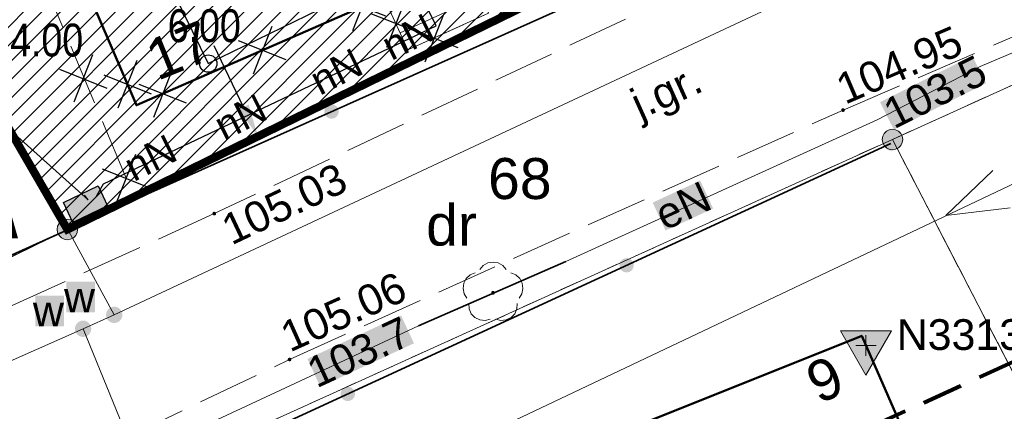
# Model space of a CAD drawing. Extents: x 6414462 to 20492237, y 5756825 to 17376351.
# Tile 108 of 127: x 6498254 to 6498278, y 5809719 to 5809728. Entities that reach past the tile are written whole.
import ezdxf
from ezdxf.enums import TextEntityAlignment as Align

# ---------------------------------------------------------------- set-up
doc = ezdxf.new("R2010")
doc.units = 0
for name, pattern in [('0', [0]), ('2324-2024 mdcp$0$PRZER1-1', [1, 0.5, -0.5]), ('2324-2024 mdcp$0$PRZER2-1', [1.5, 1, -0.5]), ('2324-2024 mdcp$0$PRZER3-1', [2, 1.5, -0.5]), ('Lipnica teren 1$0$ACAD_ISO04W100', [30, 24, -3, 0, -3]), ('Lipnica teren 1$0$HIDDEN2', [0.1875, 0.125, -0.0625])]:
    doc.linetypes.add(name, pattern=pattern)
for name, color, linetype, lineweight, true_color in [('1_ks', 7, 'Continuous', 30, 0x7f3f00), ('2324-2024 mdcp$0$GESUZY', 7, 'Continuous', 18, 0x008000), ('2324-2024 mdcp$0$GESUZY_O', 7, 'Continuous', 18, 0x008000), ('2324-2024 mdcp$0$GSPRDL', 7, 'Continuous', 18, 0x008000), ('2324-2024 mdcp$0$GULEPR', 1, 'Continuous', 18, 0xff0000), ('2324-2024 mdcp$0$GULEPR_O', 1, 'Continuous', 18, 0xff0000), ('2324-2024 mdcp$0$GULWPR', 5, 'Continuous', 18, 0x0000ff), ('2324-2024 mdcp$0$GUPWZA', 5, 'Continuous', 18, 0x0000ff), ('2324-2024 mdcp$0$GUPWZA_O', 5, 'Continuous', 18, 0x0000ff)]:
    doc.layers.add(name, color=color, linetype=linetype, lineweight=lineweight, true_color=true_color)
for name, color, linetype, lineweight in [('2324-2024 mdcp$0$GEPADR_O', 7, 'Continuous', 18), ('2324-2024 mdcp$0$GEPPGD', 7, 'Continuous', 18), ('2324-2024 mdcp$0$GESBZO', 7, 'Continuous', 50), ('2324-2024 mdcp$0$GESDZI', 7, 'Continuous', 18), ('2324-2024 mdcp$0$GESDZI_O', 7, 'Continuous', 18), ('2324-2024 mdcp$0$GESSCH', 7, 'Continuous', 18), ('2324-2024 mdcp$0$GSLKOG', 7, 'Continuous', 35), ('2324-2024 mdcp$0$GSPSSH', 7, 'Continuous', 18), ('2324-2024 mdcp$0$GSPSSH_O', 7, 'Continuous', 18), ('2324-2024 mdcp$0$GSPWPS', 7, 'Continuous', 13), ('2324-2024 mdcp$0$GSPWPS_O', 7, 'Continuous', 13), ('2324-2024 mdcp$0$GSSKOA', 7, 'Continuous', 18), ('2324-2024 mdcp$0$GSSKOA_O', 7, 'Continuous', 18), ('2324-2024 mdcp$0$GSSOTW', 7, 'Continuous', 18), ('2324-2024 mdcp$0$GULLOB', 7, 'Continuous', 35), ('2324-2024 mdcp$0$GUPPRZ_O', 7, 'Continuous', 18), ('2324-2024 mdcp$0$zasięg aktualizacji', 230, '2324-2024 mdcp$0$PRZER2-1', 100), ('ELEKTR_NISKIE', 1, 'LINIA_NN', 30)]:
    doc.layers.add(name, color=color, linetype=linetype, lineweight=lineweight)
for name, color, linetype in [('ELK-OSW', 1, 'Continuous'), ('Legenda', 7, 'Continuous'), ('Lipnica hatch 1$0$_HELP', 21, 'Continuous'), ('Lipnica teren 1$0$demontaże', 10, 'Continuous'), ('OSWIETLENIE_OPISY', 5, 'Continuous')]:
    doc.layers.add(name, color=color, linetype=linetype)
doc.layers.add('Lipnica hatch 1$0$GPP_ZIELEŃ', color=7, linetype='Continuous', true_color=0x7f7f3f)
doc.layers.add('Lipnica teren 1$0$GRANICA', color=1, linetype='Lipnica teren 1$0$ACAD_ISO04W100', true_color=0xff0000)
doc.styles.add('2324-2024 mdcp$0$Arial', font='arial.ttf')
doc.styles.add('Lipnica teren 1$0$Arial Narrow', font='txt')
doc.styles.add('Lipnica teren 1$0$WYMIARY', font='swisscl.ttf')
doc.styles.add('ST_ARIAL', font='arial.ttf', dxfattribs={"height": 23})
doc.styles.get("Standard").update_dxf_attribs({"font": 'arial.ttf'})
doc.linetypes.add('LINIA_NN', pattern='A,12.7,-5.08,["nn",Standard,S=2.54,R=0,X=-2.54,Y=-1.27],-6.35', length=24.13)
doc.dimstyles.new('Lipnica teren 1$0$Standard', dxfattribs={"dimtxt": 0.8, "dimasz": 0.8, "dimexe": 0.18, "dimexo": 0.0625, "dimgap": 0.09, "dimtad": 0, "dimtih": 1, "dimtoh": 1, "dimzin": 0, "dimdsep": 46, "dimtxsty": 'Lipnica teren 1$0$Arial Narrow', "dimcen": 0.8, "dimadec": 0, "dimazin": 0, "dimtfac": 1, "dimtofl": 0, "dimtmove": 0, "dimatfit": 3, "dimfxl": 1, "dimtolj": 1, "dimtzin": 0, "dimarcsym": 0})

# ---------------------------------------------------------------- blocks, each defined once
blk = doc.blocks.new('*D481')
at = {"color": 0, "lineweight": -2, "transparency": 16777216}
for p, q in [((6498255.849, 5809730.094), (6498256.615, 5809728.525)), ((6498257.255, 5809729.038), (6498257.974, 5809729.389)), ((6498252.254, 5809728.339), (6498253.02, 5809726.77)), ((6498252.222, 5809726.581), (6498251.503, 5809726.23))]:
    blk.add_line(p, q, dxfattribs=at)
at = {"color": 0, "transparency": 16777216}
for points in [[(6498257.196, 5809729.158), (6498257.313, 5809728.918), (6498256.536, 5809728.687)], [(6498252.164, 5809726.701), (6498252.281, 5809726.461), (6498252.941, 5809726.932)]]:
    blk.add_solid(points, dxfattribs=at)
at = {"layer": 'Defpoints', "color": 0, "transparency": 16777216}
for p in [(6498255.821, 5809730.15, 10.18), (6498252.227, 5809728.395, 10.18), (6498252.941, 5809726.932)]:
    blk.add_point(p, dxfattribs=at)
at = {"color": 0, "transparency": 16777216, "insert": (6498254.739, 5809727.81), "char_height": 0.8, "attachment_point": 5, "style": 'Lipnica teren 1$0$Arial Narrow'}
blk.add_mtext('\\A1;4.00', dxfattribs=at)
blk = doc.blocks.new('*D482')
at = {"color": 0, "lineweight": -2, "transparency": 16777216}
for p, q in [((6498255.878, 5809730.178), (6498257.44, 5809730.937)), ((6498257.628, 5809730.139), (6498258.352, 5809728.651)), ((6498259.552, 5809726.182), (6498258.828, 5809727.671)), ((6498258.502, 5809724.782), (6498260.064, 5809725.542))]:
    blk.add_line(p, q, dxfattribs=at)
at = {"color": 0, "transparency": 16777216}
for points in [[(6498257.748, 5809730.198), (6498257.508, 5809730.081), (6498257.278, 5809730.859)], [(6498259.672, 5809726.241), (6498259.432, 5809726.124), (6498259.902, 5809725.463)]]:
    blk.add_solid(points, dxfattribs=at)
at = {"layer": 'Defpoints', "color": 0, "transparency": 16777216}
for p in [(6498255.821, 5809730.15, 10.18), (6498259.902, 5809725.463), (6498258.446, 5809724.755, 10.18)]:
    blk.add_point(p, dxfattribs=at)
at = {"color": 0, "transparency": 16777216, "insert": (6498258.59, 5809728.161), "char_height": 0.8, "attachment_point": 5, "style": 'Lipnica teren 1$0$Arial Narrow'}
blk.add_mtext('\\A1;6.00', dxfattribs=at)
blk = doc.blocks.new('2324-2024 mdcp$0$GSPWPS1')
blk.add_hatch(color=0).paths.add_polyline_path([(-0.045, 0), (-0.043467, -0.011647), (-0.038971, -0.0225), (-0.03182, -0.03182), (-0.0225, -0.038971), (-0.011647, -0.043467), (0, -0.045), (0.011647, -0.043467), (0.0225, -0.038971), (0.03182, -0.03182), (0.038971, -0.0225), (0.043467, -0.011647), (0.045, 0), (0.043467, 0.011647), (0.038971, 0.0225), (0.03182, 0.03182), (0.0225, 0.038971), (0.011647, 0.043467), (0, 0.045), (-0.011647, 0.043467), (-0.0225, 0.038971), (-0.03182, 0.03182), (-0.038971, 0.0225), (-0.043467, 0.011647), (-0.045, 0)])
blk = doc.blocks.new('2324-2024 mdcp$0$GSPRDL1')
blk.add_hatch(color=0).paths.add_polyline_path([(0, -0.045), (0.013906, -0.042798), (0.02645, -0.036406), (0.036406, -0.02645), (0.042798, -0.013906), (0.045, 0), (0.042798, 0.013906), (0.036406, 0.02645), (0.02645, 0.036406), (0.013906, 0.042798), (0, 0.045), (-0.013906, 0.042798), (-0.02645, 0.036406), (-0.036406, 0.02645), (-0.042798, 0.013906), (-0.045, 0), (-0.042798, -0.013906), (-0.036406, -0.02645), (-0.02645, -0.036406), (-0.013906, -0.042798), (0, -0.045)])
at = {"color": 0}
for points in [[(-0.324277, 0.563333), (-0.240553, 0.662679), (-0.127956, 0.727494), (0, 0.75), (0.127956, 0.727494), (0.240553, 0.662679), (0.324277, 0.563333)], [(-0.635969, -0.134326), (-0.70458, -0.024001), (-0.731429, 0.103115), (-0.713292, 0.231763), (-0.652348, 0.346501), (-0.55591, 0.433559), (-0.435555, 0.482485)], [(0.435555, 0.482485), (0.55591, 0.433559), (0.652348, 0.346501), (0.713292, 0.231763), (0.731429, 0.103115), (0.70458, -0.024001), (0.635969, -0.134326)], [(-0.068773, -0.646351), (-0.194901, -0.677512), (-0.324092, -0.663766), (-0.440839, -0.606763), (-0.531129, -0.513345), (-0.584125, -0.394725), (-0.593465, -0.265141)], [(0.593465, -0.265141), (0.584125, -0.394725), (0.531129, -0.513345), (0.440839, -0.606763), (0.324092, -0.663766), (0.194901, -0.677512), (0.068773, -0.646351)]]:
    blk.add_lwpolyline(points, dxfattribs=at)
blk = doc.blocks.new('2324-2024 mdcp$0$SUEP1')
at = {"color": 0}
blk.add_lwpolyline([(-0.75, -0.5), (0.75, 0), (-0.75, 0.5)], dxfattribs=at)
blk = doc.blocks.new('2324-2024 mdcp$0$GUPWZA1')
blk.add_hatch(color=0).paths.add_polyline_path([(-0.2, 0), (-0.193185, -0.051764), (-0.173205, -0.1), (-0.141421, -0.141421), (-0.1, -0.173205), (-0.051764, -0.193185), (0, -0.2), (0.051764, -0.193185), (0.1, -0.173205), (0.141421, -0.141421), (0.173205, -0.1), (0.193185, -0.051764), (0.2, 0), (0.193185, 0.051764), (0.173205, 0.1), (0.141421, 0.141421), (0.1, 0.173205), (0.051764, 0.193185), (0, 0.2), (-0.051764, 0.193185), (-0.1, 0.173205), (-0.141421, 0.141421), (-0.173205, 0.1), (-0.193185, 0.051764), (-0.2, 0)])
blk = doc.blocks.new('2324-2024 mdcp$0$KOLO')
blk.add_hatch(color=0).paths.add_polyline_path([(-0.175, 0), (-0.169037, -0.045293), (-0.151554, -0.0875), (-0.123744, -0.123744), (-0.0875, -0.151554), (-0.045293, -0.169037), (0, -0.175), (0.045293, -0.169037), (0.0875, -0.151554), (0.123744, -0.123744), (0.151554, -0.0875), (0.169037, -0.045293), (0.175, 0), (0.169037, 0.045293), (0.151554, 0.0875), (0.123744, 0.123744), (0.0875, 0.151554), (0.045293, 0.169037), (0, 0.175), (-0.045293, 0.169037), (-0.0875, 0.151554), (-0.123744, 0.123744), (-0.151554, 0.0875), (-0.169037, 0.045293), (-0.175, 0)])
blk = doc.blocks.new('2324-2024 mdcp$0$GSLKOG1')
blk.add_hatch(color=0).paths.add_polyline_path([(-0.175, 0), (-0.169037, -0.045293), (-0.151554, -0.0875), (-0.123744, -0.123744), (-0.0875, -0.151554), (-0.045293, -0.169037), (0, -0.175), (0.045293, -0.169037), (0.0875, -0.151554), (0.123744, -0.123744), (0.151554, -0.0875), (0.169037, -0.045293), (0.175, 0), (0.169037, 0.045293), (0.151554, 0.0875), (0.123744, 0.123744), (0.0875, 0.151554), (0.045293, 0.169037), (0, 0.175), (-0.045293, 0.169037), (-0.0875, 0.151554), (-0.123744, 0.123744), (-0.151554, 0.0875), (-0.169037, 0.045293), (-0.175, 0)])
blk = doc.blocks.new('2324-2024 mdcp$0$GEPPGD1_1')
at = {"true_color": 0xffffff}
blk.add_hatch(color=7, dxfattribs=at).paths.add_polyline_path([(0, -0.25), (0.077254, -0.237764), (0.146946, -0.202254), (0.202254, -0.146946), (0.237764, -0.077254), (0.25, 0), (0.237764, 0.077254), (0.202254, 0.146946), (0.146946, 0.202254), (0.077254, 0.237764), (0, 0.25), (-0.077254, 0.237764), (-0.146946, 0.202254), (-0.202254, 0.146946), (-0.237764, 0.077254), (-0.25, 0), (-0.237764, -0.077254), (-0.202254, -0.146946), (-0.146946, -0.202254), (-0.077254, -0.237764), (0, -0.25)])
at = {"color": 0}
blk.add_lwpolyline([(0, 0.25), (0.077254, 0.237764), (0.146946, 0.202254), (0.202254, 0.146946), (0.237764, 0.077254), (0.25, 0), (0.237764, -0.077254), (0.202254, -0.146946), (0.146946, -0.202254), (0.077254, -0.237764), (0, -0.25), (-0.077254, -0.237764), (-0.146946, -0.202254), (-0.202254, -0.146946), (-0.237764, -0.077254), (-0.25, 0), (-0.237764, 0.077254), (-0.202254, 0.146946), (-0.146946, 0.202254), (-0.077254, 0.237764)], close=True, dxfattribs=at)
blk = doc.blocks.new('2324-2024 mdcp$0$GSPSSH1')
at = {"true_color": 0xffffff}
blk.add_hatch(color=7, dxfattribs=at).paths.add_polyline_path([(0.625, 0.360844), (-0.625, 0.360844), (0, -0.721688), (0.625, 0.360844)])
at = {"color": 0}
blk.add_lwpolyline([(0.625, 0.360844), (-0.625, 0.360844), (0, -0.721688)], close=True, dxfattribs=at)
for points in [[(0, 0.25), (0, -0.25)], [(0.25, 0), (-0.25, 0)]]:
    blk.add_lwpolyline(points, dxfattribs=at)
blk = doc.blocks.new('2324-2024 mdcp')
at = {"layer": '2324-2024 mdcp$0$GULEPR_O', "true_color": 0xffffff}
blk.add_hatch(color=7, dxfattribs=at).paths.add_polyline_path([(6498269.543, 5809723.849), (6498270.705, 5809724.385), (6498271.02, 5809723.705), (6498269.858, 5809723.168), (6498269.543, 5809723.849)], flags=0)
at = {"layer": '2324-2024 mdcp$0$GUPPRZ_O', "true_color": 0xffffff}
for points in [[(6498275.098, 5809726.299), (6498277.349, 5809727.433), (6498277.687, 5809726.763), (6498275.436, 5809725.63), (6498275.098, 5809726.299)], [(6498261.111, 5809720.035), (6498263.397, 5809721.095), (6498263.712, 5809720.415), (6498261.426, 5809719.354), (6498261.111, 5809720.035)]]:
    blk.add_hatch(color=7, dxfattribs=at).paths.add_polyline_path(points, flags=0)
at = {"layer": '2324-2024 mdcp$0$GUPWZA_O', "true_color": 0xffffff}
for points in [[(6498255.22, 5809721.168), (6498255.22, 5809721.918), (6498255.92, 5809721.918), (6498255.92, 5809721.168), (6498255.22, 5809721.168)], [(6498254.46, 5809720.828), (6498254.46, 5809721.578), (6498255.16, 5809721.578), (6498255.16, 5809720.828), (6498254.46, 5809720.828)]]:
    blk.add_hatch(color=7, dxfattribs=at).paths.add_polyline_path(points, flags=0)
at = {"layer": '2324-2024 mdcp$0$GESBZO', "color": 18, "linetype": 'Continuous', "lineweight": 50, "true_color": 0x0a0909}
for points in [[(6498270.083, 5809731.961), (6498256.932, 5809726.225), (6498254.151, 5809732.701), (6498267.316, 5809738.474)], [(6498261.43, 5809715.31), (6498274.65, 5809720.6), (6498277.73, 5809713.55), (6498264.301, 5809708.165)]]:
    blk.add_lwpolyline(points, close=True, dxfattribs=at)
at = {"layer": '2324-2024 mdcp$0$GESDZI', "color": 7, "linetype": 'Continuous', "lineweight": 18}
for points in [[(6498086.88, 5809635.22), (6498149.97, 5809671.19), (6498158.454, 5809675.816), (6498183.288, 5809691.265), (6498210.34, 5809702.898), (6498250.843, 5809721.043), (6498255.246, 5809723.193), (6498284.59, 5809737.518), (6498336.53, 5809764.26), (6498349.29, 5809770), (6498351.165, 5809770.816), (6498357.57, 5809773.68), (6498385.47, 5809786.23), (6498389.73, 5809788.34), (6498395.12, 5809790.98), (6498474.92, 5809830.27), (6498519.28, 5809851.17), (6498558.08, 5809869.44), (6498581.52, 5809880.48), (6498706.5, 5809939.35)], [(6498399.71, 5809786.07), (6498378.88, 5809775.84), (6498357.18, 5809764.7), (6498354.01, 5809763.14), (6498327.32, 5809749.98), (6498300.63, 5809736.82), (6498279.962, 5809727.457), (6498275.4, 5809725.39), (6498229.86, 5809704.76), (6498220.93, 5809700.12), (6498216.89, 5809698.02), (6498190.27, 5809685.86), (6498179.39, 5809679.84), (6498167.98, 5809673.48), (6498155.28, 5809667.65), (6498141.811, 5809660.247), (6498134.801, 5809656.394), (6498121.13, 5809648.88), (6498104.66, 5809637.74), (6498088.19, 5809626.61)]]:
    blk.add_lwpolyline(points, dxfattribs=at)
for points in [[(6498255.246, 5809723.193), (6498250.843, 5809721.043), (6498203.85, 5809801.58), (6498223.46, 5809812.93), (6498259.018, 5809756.579), (6498264.327, 5809748.087), (6498245.624, 5809739.773)], [(6498284.59, 5809737.518), (6498255.246, 5809723.193), (6498245.624, 5809739.773), (6498264.327, 5809748.087), (6498259.018, 5809756.579), (6498271.404, 5809764.778)], [(6498275.4, 5809725.39), (6498279.962, 5809727.457), (6498295.05, 5809698.32), (6498290.61, 5809696.02), (6498288.31, 5809700.46)], [(6498288.31, 5809700.46), (6498248.32, 5809678.64), (6498229.86, 5809704.76), (6498275.4, 5809725.39)]]:
    blk.add_lwpolyline(points, close=True, dxfattribs=at)
at = {"layer": '2324-2024 mdcp$0$GESSCH', "color": 7, "linetype": 'Continuous', "lineweight": 18}
blk.add_lwpolyline([(6498263.562, 5809727.577), (6498262.975, 5809728.861), (6498264.973, 5809729.732), (6498265.531, 5809728.47)], close=True, dxfattribs=at)
blk.add_lwpolyline([(6498263.372, 5809727.991), (6498265.344, 5809728.893)], dxfattribs=at)
at = {"layer": '2324-2024 mdcp$0$GESUZY', "color": 96, "linetype": '2324-2024 mdcp$0$PRZER1-1', "lineweight": 18, "true_color": 0x008000}
for p, q in [((6498255.246, 5809723.193), (6498272.586, 5809731.658)), ((6498250.843, 5809721.043), (6498255.246, 5809723.193))]:
    blk.add_line(p, q, dxfattribs=at)
for points in [[(6498190.27, 5809685.86), (6498216.89, 5809698.02), (6498220.43, 5809699.86), (6498220.93, 5809700.12), (6498229.86, 5809704.76), (6498251.81, 5809714.7), (6498275.4, 5809725.39), (6498279.962, 5809727.457), (6498300.63, 5809736.82), (6498327.32, 5809749.98), (6498354.01, 5809763.14), (6498357.18, 5809764.7), (6498378.88, 5809775.84), (6498399.71, 5809786.07)], [(6498706.5, 5809939.35), (6498581.52, 5809880.48), (6498558.08, 5809869.44), (6498519.28, 5809851.17), (6498474.92, 5809830.27), (6498395.12, 5809790.98), (6498389.73, 5809788.34), (6498385.47, 5809786.23), (6498357.57, 5809773.68), (6498351.165, 5809770.816), (6498349.29, 5809770), (6498336.53, 5809764.26), (6498284.59, 5809737.518), (6498272.586, 5809731.658), (6498255.246, 5809723.193), (6498250.843, 5809721.043), (6498240.121, 5809716.8), (6498217.74, 5809706.353), (6498210.34, 5809702.898), (6498183.288, 5809691.265), (6498158.454, 5809675.816), (6498149.97, 5809671.19), (6498086.88, 5809635.22)], [(6498266.19, 5809688.39), (6498288.31, 5809700.46), (6498275.4, 5809725.39), (6498279.962, 5809727.457), (6498300.63, 5809736.82), (6498327.32, 5809749.98), (6498349.24, 5809716.72), (6498341.03, 5809710.28), (6498327.17, 5809696.54), (6498311.6, 5809675.84)]]:
    blk.add_lwpolyline(points, dxfattribs=at)
blk.add_lwpolyline([(6498275.4, 5809725.39), (6498288.31, 5809700.46), (6498266.19, 5809688.39), (6498251.81, 5809714.7)], close=True, dxfattribs=at)
at = {"layer": '2324-2024 mdcp$0$GSLKOG', "color": 7, "linetype": 'Continuous', "lineweight": 35}
for points in [[(6498273.345, 5809731.275), (6498256.898, 5809723.927), (6498250.661, 5809721.129), (6498234.259, 5809749.745)], [(6498251.19, 5809713.48), (6498255.638, 5809716.208), (6498275.364, 5809725.292)]]:
    blk.add_lwpolyline(points, dxfattribs=at)
at = {"layer": '2324-2024 mdcp$0$GSSKOA', "color": 7, "linetype": '2324-2024 mdcp$0$PRZER3-1', "lineweight": 18}
for points in [[(6498292.695, 5809739.408), (6498272.495, 5809730.039), (6498258.834, 5809723.581), (6498245.255, 5809717.404)], [(6498247.669, 5809713.82), (6498260.674, 5809720.02), (6498274.193, 5809726.107), (6498294.56, 5809734.875)]]:
    blk.add_lwpolyline(points, dxfattribs=at)
at = {"layer": '2324-2024 mdcp$0$GSSOTW', "color": 7, "linetype": '2324-2024 mdcp$0$PRZER3-1', "lineweight": 18}
for points in [[(6498274.622, 5809731.914), (6498270.718, 5809740.919), (6498253.004, 5809733.201), (6498256.898, 5809723.927), (6498273.345, 5809731.275)], [(6498270.083, 5809731.961), (6498267.316, 5809738.474), (6498254.151, 5809732.701), (6498256.932, 5809726.225), (6498262.975, 5809728.861), (6498263.562, 5809727.577), (6498265.531, 5809728.47), (6498264.973, 5809729.732)]]:
    blk.add_lwpolyline(points, close=True, dxfattribs=at)
at = {"layer": '2324-2024 mdcp$0$GULEPR', "color": 1, "linetype": 'Continuous', "lineweight": 18, "true_color": 0xff0000}
for points in [[(6498200.66, 5809687.34), (6498246.5, 5809709.22), (6498290.94, 5809730.28), (6498335.24, 5809751.33), (6498377.1, 5809771.16)], [(6498172.47, 5809672.39), (6498172.72, 5809672.74), (6498173.99, 5809672.42), (6498177.39, 5809675.38), (6498178.76, 5809680.09), (6498189.45, 5809686.19), (6498211.26, 5809696.26), (6498214.9, 5809697.95), (6498219.59, 5809700.2), (6498230.34, 5809705.44), (6498246.1, 5809712.68), (6498251.63, 5809715.08), (6498255.29, 5809716.76), (6498258.9, 5809718.55), (6498263.82, 5809720.84), (6498267.42, 5809722.41), (6498275.03, 5809725.87), (6498277.54, 5809727.17), (6498285.55, 5809730.56), (6498301.77, 5809737.79), (6498315.45, 5809744.58), (6498327.5, 5809750.54), (6498327.95, 5809750.29)]]:
    blk.add_lwpolyline(points, dxfattribs=at)
at = {"layer": '2324-2024 mdcp$0$GULLOB', "color": 7, "linetype": 'Continuous', "lineweight": 35}
blk.add_lwpolyline([(6498263.82, 5809720.84), (6498267.42, 5809722.41)], dxfattribs=at)
at = {"layer": '2324-2024 mdcp$0$GULWPR', "color": 5, "linetype": 'Continuous', "lineweight": 18, "true_color": 0x0000ff}
for points in [[(6498255.63, 5809720.77), (6498256.39, 5809721.11), (6498298.21, 5809740.67), (6498323.82, 5809752.76), (6498346.94, 5809763.68), (6498349.34, 5809764.96), (6498350.85, 5809765.56), (6498388.9, 5809784.61), (6498394.53, 5809787.49)], [(6498262.37, 5809736.305), (6498260.653, 5809738.664), (6498249.624, 5809733.536), (6498256.39, 5809721.11)], [(6498231.89, 5809710.27), (6498255.63, 5809720.77)], [(6498255.63, 5809720.77), (6498259.47, 5809711.38)]]:
    blk.add_lwpolyline(points, dxfattribs=at)
at = {"layer": '2324-2024 mdcp$0$zasięg aktualizacji'}
blk.add_lwpolyline([(6498303.01, 5809731.194), (6498248.373, 5809706.305), (6498223.102, 5809749.882), (6498278.628, 5809779.528), (6498303.01, 5809731.194)], dxfattribs=at)
at = {"layer": '2324-2024 mdcp$0$GEPPGD', "color": 7, "linetype": 'Continuous', "lineweight": 18}
for p in [(6498275.4, 5809725.39), (6498255.246, 5809723.193)]:
    blk.add_blockref('2324-2024 mdcp$0$GEPPGD1_1', p, dxfattribs=at)
at = {"layer": '2324-2024 mdcp$0$GSLKOG', "color": 7, "linetype": 'Continuous', "lineweight": 35}
for name, p, rotation in [('2324-2024 mdcp$0$KOLO', (6498261.698, 5809726.071), 204.0735828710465), ('2324-2024 mdcp$0$KOLO', (6498261.698, 5809726.071), 204.0735828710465), ('2324-2024 mdcp$0$GSLKOG1', (6498275.364, 5809725.292), 24.72649457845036), ('2324-2024 mdcp$0$KOLO', (6498268.907, 5809722.319), 24.72649457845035), ('2324-2024 mdcp$0$KOLO', (6498268.907, 5809722.319), 24.72649457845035), ('2324-2024 mdcp$0$KOLO', (6498262.095, 5809719.181), 24.72649457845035), ('2324-2024 mdcp$0$KOLO', (6498262.095, 5809719.181), 24.72649457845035)]:
    blk.add_blockref(name, p, dxfattribs=dict(at, rotation=rotation))
at = {"layer": '2324-2024 mdcp$0$GSPRDL', "color": 96, "linetype": 'Continuous', "lineweight": 18, "true_color": 0x008000}
blk.add_blockref('2324-2024 mdcp$0$GSPRDL1', (6498265.643, 5809721.649), dxfattribs=at)
at = {"layer": '2324-2024 mdcp$0$GSPSSH', "color": 7, "linetype": 'Continuous', "lineweight": 18}
blk.add_blockref('2324-2024 mdcp$0$GSPSSH1', (6498274.754, 5809720.362), dxfattribs=at)
at = {"layer": '2324-2024 mdcp$0$GSPWPS', "color": 7, "linetype": 'Continuous', "lineweight": 13}
for p in [(6498274.193, 5809726.107), (6498258.834, 5809723.581), (6498260.674, 5809720.02)]:
    blk.add_blockref('2324-2024 mdcp$0$GSPWPS1', p, dxfattribs=at)
at = {"layer": '2324-2024 mdcp$0$GULEPR', "color": 1, "linetype": 'Continuous', "lineweight": 18, "true_color": 0xff0000, "rotation": 205.3561510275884}
blk.add_blockref('2324-2024 mdcp$0$SUEP1', (6498277.385, 5809723.856), dxfattribs=at)
at = {"layer": '2324-2024 mdcp$0$GUPWZA', "color": 5, "linetype": 'Continuous', "lineweight": 18, "true_color": 0x0000ff}
for p in [(6498256.39, 5809721.11), (6498255.63, 5809720.77)]:
    blk.add_blockref('2324-2024 mdcp$0$GUPWZA1', p, dxfattribs=at)
at = {"layer": '2324-2024 mdcp$0$GEPADR_O', "color": 7, "linetype": 'Continuous', "lineweight": 0, "style": '2324-2024 mdcp$0$Arial'}
for s, rotation, p in [('17', 22.0804, (6498257.442, 5809726.813)), ('6', 203.2355, (6498273.91, 5809720.15))]:
    blk.add_text(s, height=1, rotation=rotation, dxfattribs=at).set_placement(p)
at = {"layer": '2324-2024 mdcp$0$GESDZI_O', "color": 7, "linetype": 'Continuous', "lineweight": 0, "style": '2324-2024 mdcp$0$Arial'}
blk.add_text('68', height=1, dxfattribs=at).set_placement((6498266.298, 5809723.936), align=Align.CENTER)
at = {"layer": '2324-2024 mdcp$0$GESUZY_O', "color": 96, "linetype": 'Continuous', "lineweight": 0, "true_color": 0x008000, "style": '2324-2024 mdcp$0$Arial'}
blk.add_text('dr', height=1, dxfattribs=at).set_placement((6498264.63, 5809722.8), align=Align.CENTER)
at = {"layer": '2324-2024 mdcp$0$GSPSSH_O', "color": 7, "linetype": 'Continuous', "lineweight": 0, "style": '2324-2024 mdcp$0$Arial'}
blk.add_text('N33132Db4-SH10000', height=0.75, dxfattribs=at).set_placement((6498275.504, 5809720.253))
at = {"layer": '2324-2024 mdcp$0$GSPWPS_O', "color": 7, "linetype": 'Continuous', "lineweight": 0, "style": '2324-2024 mdcp$0$Arial'}
for s, rotation, p in [('104.95', 23.2919, (6498274.241, 5809726.233)), ('105.03', 25.3016, (6498259.253, 5809722.798)), ('105.06', 24.2399, (6498260.68, 5809720.187))]:
    blk.add_text(s, height=0.75, rotation=rotation, dxfattribs=at).set_placement(p)
at = {"layer": '2324-2024 mdcp$0$GSSKOA_O', "color": 7, "linetype": 'Continuous', "lineweight": 0, "style": '2324-2024 mdcp$0$Arial'}
blk.add_text('j.gr.', height=0.75, rotation=24.2399, dxfattribs=at).set_placement((6498270.028, 5809726.229), align=Align.CENTER)
at = {"layer": '2324-2024 mdcp$0$GULEPR_O', "color": 1, "linetype": 'Continuous', "lineweight": 0, "true_color": 0xff0000, "style": '2324-2024 mdcp$0$Arial'}
blk.add_text('eN', height=0.75, rotation=24.7835, dxfattribs=at).set_placement((6498270.439, 5809723.436), align=Align.CENTER)
at = {"layer": '2324-2024 mdcp$0$GUPPRZ_O', "color": 1, "linetype": 'Continuous', "lineweight": 0, "true_color": 0xff0000, "style": '2324-2024 mdcp$0$Arial'}
blk.add_text('103.5', height=0.75, rotation=26.7287, dxfattribs=at).set_placement((6498275.436, 5809725.63))
blk.add_text('103.7', height=0.75, rotation=24.8929, dxfattribs=at).set_placement((6498263.712, 5809720.415), align=Align.RIGHT)
at = {"layer": '2324-2024 mdcp$0$GUPWZA_O', "color": 5, "linetype": 'Continuous', "lineweight": 0, "true_color": 0x0000ff, "style": '2324-2024 mdcp$0$Arial'}
for p in [(6498255.92, 5809721.168), (6498255.16, 5809720.828)]:
    blk.add_text('w', height=0.75, dxfattribs=at).set_placement(p, align=Align.RIGHT)
blk = doc.blocks.new('Lipnica teren 1$0$demontaz')
at = {"color": 1, "elevation": 100}
for points in [[(13993988.395, 11566606.026), (13993988.395, 11566604.776)], [(13993989.02, 11566605.401), (13993987.77, 11566605.401)]]:
    blk.add_lwpolyline(points, dxfattribs=at)
blk = doc.blocks.new('*U454')
at = {"linetype": 'Lipnica teren 1$0$HIDDEN2', "rotation": 315.0000001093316}
blk.add_blockref('Lipnica teren 1$0$demontaz', (-18074069.207, 1716418.941, -100), dxfattribs=at)
blk = doc.blocks.new('*U453')
at = {"layer": 'Lipnica teren 1$0$demontaże', "color": 0, "linetype": 'ByBlock', "lineweight": -2, "transparency": 16777216}
for p in [(0, 0), (2.652, 0), (5.303, 0), (7.955, 0), (10.607, 0), (13.258, 0)]:
    blk.add_blockref('*U454', p, dxfattribs=at)
blk = doc.blocks.new('*U456')
at = {"linetype": 'Lipnica teren 1$0$HIDDEN2', "rotation": 315.0000001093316}
blk.add_blockref('Lipnica teren 1$0$demontaz', (-18074069.207, 1716418.941, -100), dxfattribs=at)
blk = doc.blocks.new('*U455')
at = {"layer": 'Lipnica teren 1$0$demontaże', "color": 0, "linetype": 'ByBlock', "lineweight": -2, "transparency": 16777216}
for p in [(0, 0), (2.652, 0), (5.303, 0)]:
    blk.add_blockref('*U456', p, dxfattribs=at)
blk = doc.blocks.new('*U464')
at = {"linetype": 'Lipnica teren 1$0$HIDDEN2', "rotation": 315.0000001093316}
blk.add_blockref('Lipnica teren 1$0$demontaz', (-18074069.207, 1716418.941, -100), dxfattribs=at)
blk = doc.blocks.new('*U463')
at = {"layer": 'Lipnica teren 1$0$demontaże', "color": 0, "linetype": 'ByBlock', "lineweight": -2, "transparency": 16777216}
blk.add_blockref('*U464', (0, 0), dxfattribs=at)
blk = doc.blocks.new('*U466')
at = {"linetype": 'Lipnica teren 1$0$HIDDEN2', "rotation": 315.0000001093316}
blk.add_blockref('Lipnica teren 1$0$demontaz', (-18074069.207, 1716418.941, -100), dxfattribs=at)
blk = doc.blocks.new('*U465')
at = {"layer": 'Lipnica teren 1$0$demontaże', "color": 0, "linetype": 'ByBlock', "lineweight": -2, "transparency": 16777216}
blk.add_blockref('*U466', (0, 0), dxfattribs=at)
blk = doc.blocks.new('*U442')
at = {"linetype": 'Lipnica teren 1$0$HIDDEN2', "rotation": 315.0000001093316}
blk.add_blockref('Lipnica teren 1$0$demontaz', (-18074069.207, 1716418.941, -100), dxfattribs=at)
blk = doc.blocks.new('*U467')
at = {"layer": 'Lipnica teren 1$0$demontaże', "color": 0, "linetype": 'ByBlock', "lineweight": -2, "transparency": 16777216}
blk.add_blockref('*U442', (0, 0), dxfattribs=at)
blk = doc.blocks.new('*U450')
at = {"linetype": 'Lipnica teren 1$0$HIDDEN2', "rotation": 315.0000001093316}
blk.add_blockref('Lipnica teren 1$0$demontaz', (-18074069.207, 1716418.941, -100), dxfattribs=at)
blk = doc.blocks.new('*U449')
at = {"layer": 'Lipnica teren 1$0$demontaże', "color": 0, "linetype": 'ByBlock', "lineweight": -2, "transparency": 16777216}
for p in [(0, 0), (2.652, 0), (5.303, 0), (7.955, 0)]:
    blk.add_blockref('*U450', p, dxfattribs=at)
blk = doc.blocks.new('Lipnica hatch 1')
at = {"layer": 'Lipnica hatch 1$0$GPP_ZIELEŃ'}
h = blk.add_hatch(dxfattribs=at)
h.set_pattern_fill('ANSI31', color=256, scale=0.1)
h.set_pattern_definition([(45, (0, 0), (-0.224506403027, 0.224506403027), [])])
h.paths.add_polyline_path([(6498264.327, 5809748.087), (6498245.624, 5809739.773), (6498255.246, 5809723.193), (6498284.59, 5809737.518), (6498271.404, 5809764.778), (6498266.253, 5809761.368), (6498268.065, 5809757.017), (6498268.492, 5809756.24), (6498262.798, 5809753.817), (6498262.434, 5809754.71), (6498261.108, 5809757.962), (6498259.018, 5809756.579), (6498264.327, 5809748.087)])
h.paths.add_polyline_path([(6498265.571, 5809740.474), (6498273.64, 5809744.413), (6498278.466, 5809734.528), (6498273.074, 5809731.896), (6498271.408, 5809735.309), (6498260.226, 5809729.85), (6498259.26, 5809731.829), (6498255.821, 5809730.15), (6498252.204, 5809737.56), (6498251.546, 5809738.908), (6498263.491, 5809744.734), (6498265.571, 5809740.474)], flags=16)
h.paths.add_polyline_path([(6498270.623, 5809751.999), (6498273.636, 5809753.747), (6498275.574, 5809750.522), (6498272.576, 5809748.763), (6498270.623, 5809751.999)], flags=16)
at = {"layer": 'Lipnica hatch 1$0$_HELP', "ltscale": 0.1, "const_width": 0.2}
blk.add_lwpolyline([(6498245.624, 5809739.773), (6498255.246, 5809723.193), (6498284.59, 5809737.518), (6498271.404, 5809764.778), (6498259.018, 5809756.579), (6498264.327, 5809748.087), (6498245.624, 5809739.773)], dxfattribs=at)
blk = doc.blocks.new('Lipnica teren 1')
at = {"elevation": 0.1}
blk.add_lwpolyline([(6498250.661, 5809721.129), (6498255.246, 5809723.193), (6498284.59, 5809737.518), (6498336.53, 5809764.26)], dxfattribs=at)
for points in [[(6498255.246, 5809723.193), (6498284.59, 5809737.518)], [(6498255.246, 5809723.193), (6498273.345, 5809731.275), (6498284.442, 5809736.749)]]:
    blk.add_lwpolyline(points)
at = {"layer": 'Lipnica teren 1$0$GRANICA', "ltscale": 0.1, "const_width": 0.2}
blk.add_lwpolyline([(6498245.624, 5809739.773), (6498255.246, 5809723.193), (6498284.59, 5809737.518), (6498271.404, 5809764.778), (6498259.018, 5809756.579), (6498264.327, 5809748.087), (6498245.624, 5809739.773)], dxfattribs=at)
at = {"layer": 'Lipnica teren 1$0$demontaże', "linetype": 'Lipnica teren 1$0$HIDDEN2'}
blk.add_blockref('2324-2024 mdcp', (0, 0), dxfattribs=at)
at = {"layer": 'Lipnica teren 1$0$demontaże', "color": 10, "linetype": 'Lipnica teren 1$0$HIDDEN2'}
for name, p, rotation in [('*U449', (6498256.678, 5809724.44), 113.2402213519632), ('*U455', (6498256.713, 5809726.735), 113.2402213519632), ('*U453', (6498257.577, 5809726.506), 23.54278464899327), ('*U465', (6498265.252, 5809729.101), 23.54278464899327), ('*U467', (6498263.268, 5809728.219), 23.54278464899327), ('*U463', (6498264.207, 5809727.858), 23.54278464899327)]:
    blk.add_blockref(name, p, dxfattribs=dict(at, rotation=rotation))
at = {"layer": 'Lipnica teren 1$0$GRANICA', "ltscale": 0.1, "insert": (6498252.678, 5809724.973, 10.22), "char_height": 2, "attachment_point": 1, "style": 'Lipnica teren 1$0$WYMIARY'}
blk.add_mtext_dynamic_manual_height_columns('A', width=3.23335, gutter_width=62.5, heights=[0], dxfattribs=at)
for p2, distance, picture, middle in [((6498258.446, 5809724.755, 0.1), 1.62, '*D482', (6498258.59, 5809728.161, -10.08)), ((6498252.227, 5809728.395, 0.1), 1.628, '*D481', (6498254.739, 5809727.81, -10.08))]:
    dim = blk.add_aligned_dim(p1=(6498255.821, 5809730.15, 0.1), p2=p2, distance=distance, dimstyle='Lipnica teren 1$0$Standard')
    dim.commit()
    dim.dimension.update_dxf_attribs({"geometry": picture, "text_midpoint": middle})

msp = doc.modelspace()

# ---------------------------------------------------------------- hatches: boundary and pattern name
at = {"layer": 'ELEKTR_NISKIE', "linetype": 'ByBlock', "ltscale": 0.2, "true_color": 0xff0000}
msp.add_hatch(color=1, dxfattribs=at).paths.add_polyline_path([(6498256.222, 5809723.773), (6498255.999, 5809724.257), (6498255.151, 5809723.851), (6498255.375, 5809723.367)])

# ---------------------------------------------------------------- linework, layer by layer
at = {"color": 181}
msp.add_lwpolyline([(6498245.624, 5809739.773), (6498255.254, 5809723.196)], dxfattribs=at)
at = {"layer": '1_ks'}
for p, q in [((6498258.686, 5809727.243, 0.1), (6498277.815, 5809736.572, 0.1)), ((6498256.99, 5809730.72, 0.1), (6498258.686, 5809727.243, 0.1))]:
    msp.add_line(p, q, dxfattribs=at)
msp.add_circle((6498258.686, 5809727.243, 0.1), 0.212, dxfattribs=at)
at = {"layer": 'ELEKTR_NISKIE', "linetype": '0'}
msp.add_lwpolyline([(6498255.254, 5809723.196), (6498284.59, 5809737.518)], dxfattribs=at)
at = {"layer": 'ELEKTR_NISKIE'}
msp.add_lwpolyline([(6498255.947, 5809723.993), (6498256.125, 5809724.304), (6498264.255, 5809728.164), (6498261.903, 5809732.963)], dxfattribs=at)
at = {"layer": 'ELK-OSW', "color": 1, "ltscale": 2, "true_color": 0xff0000}
msp.add_lwpolyline([(6498255.151, 5809723.851), (6498255.999, 5809724.257), (6498256.222, 5809723.773), (6498255.375, 5809723.367)], close=True, dxfattribs=at)
at = {"layer": 'Legenda'}
msp.add_lwpolyline([(6498242.511, 5809724.773), (6498250.438, 5809728.669), (6498255.757, 5809723.914), (6498255.667, 5809724.029)], dxfattribs=at)

# ---------------------------------------------------------------- block references
for name in ['Lipnica teren 1', 'Lipnica hatch 1']:
    msp.add_blockref(name, (0, 0))

# ---------------------------------------------------------------- texts
at = {"layer": 'OSWIETLENIE_OPISY', "color": 1, "true_color": 0xff0000, "style": 'ST_ARIAL'}
for p in [(6498263.158, 5809727.3, 20228202211.802), (6498261.408, 5809726.452, 20228202211.802), (6498259.067, 5809725.346, 20228202211.802), (6498256.866, 5809724.347, 20228202211.802)]:
    msp.add_text('nN', height=0.704, rotation=26.6106, dxfattribs=at).set_placement(p)

doc.saveas('drawing.dxf')
